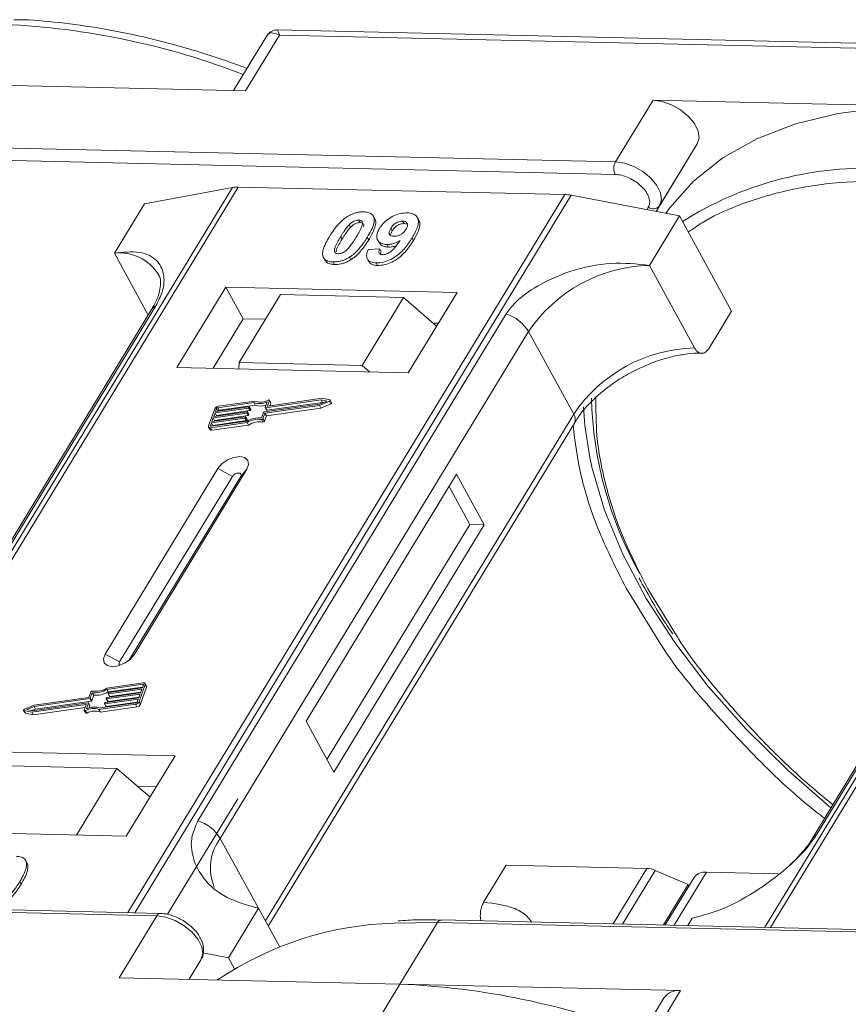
# Model space of a CAD drawing. Header units: millimetres. Extents: x 207 to 1682, y 260 to 1293.
# Tile 58 of 84: x 1186 to 1227, y 1062 to 1111. Entities that reach past the tile are written whole.
import ezdxf

# ---------------------------------------------------------------- set-up
doc = ezdxf.new("R2010")
doc.units = ezdxf.units.MM

msp = doc.modelspace()

# ---------------------------------------------------------------- linework, layer by layer
at = {"color": 7, "linetype": 'Continuous', "lineweight": 15}
for p, q in [((1197.82, 1109.941), (1196.171, 1107.231)), ((1196.766, 1107.217), (1198.447, 1109.979)), ((1232.886, 1109.447), (1198.349, 1110.239)), ((1198.447, 1109.979), (1232.63, 1109.195)), ((1182.822, 1107.537), (1196.766, 1107.217)), ((1217.005, 1106.753), (1215.138, 1103.684)), ((1230.949, 1106.433), (1217.005, 1106.753)), ((1215.138, 1103.684), (1180.955, 1104.468)), ((1219.199, 1104.577), (1217.156, 1101.219)), ((1217.331, 1101.508), (1219.199, 1104.577)), ((1180.941, 1103.846), (1215.124, 1103.062)), ((1196.119, 1102.412), (1174.439, 1066.782)), ((1174.708, 1066.776), (1196.404, 1102.433)), ((1212.621, 1102.061), (1190.924, 1066.404)), ((1191.257, 1066.396), (1212.937, 1102.026)), ((1191.741, 1101.606), (1196.119, 1102.412)), ((1196.404, 1102.433), (1212.621, 1102.061)), ((1212.937, 1102.026), (1218.319, 1100.996)), ((1191.741, 1101.606), (1190.247, 1099.151)), ((1217.155, 1101.219), (1217.331, 1101.508)), ((1216.769, 1101.43), (1216.694, 1101.307)), ((1244.245, 1101.307), (1222.565, 1065.678)), ((1222.834, 1065.671), (1244.531, 1101.329)), ((1201.908, 1100.559), (1201.977, 1100.433)), ((1202.38, 1100.792), (1202.449, 1100.666)), ((1203.178, 1100.863), (1203.109, 1100.989)), ((1204.635, 1100.616), (1204.566, 1100.742)), ((1204.635, 1100.616), (1204.762, 1100.591)), ((1205.366, 1100.798), (1205.297, 1100.924)), ((1216.825, 1098.541), (1218.319, 1100.996)), ((1218.319, 1100.996), (1220.905, 1096.268)), ((1203.98, 1100.383), (1204.049, 1100.257)), ((1201.487, 1099.968), (1201.556, 1099.842)), ((1202.879, 1099.807), (1202.81, 1099.933)), ((1203.326, 1099.803), (1203.395, 1099.677)), ((1203.791, 1099.579), (1203.86, 1099.453)), ((1205.102, 1099.777), (1205.033, 1099.903)), ((1190.247, 1099.151), (1191.93, 1096.076)), ((1202.851, 1099.325), (1203.435, 1099.364)), ((1203.435, 1099.364), (1203.504, 1099.238)), ((1200.691, 1098.852), (1200.76, 1098.726)), ((1201.116, 1098.715), (1201.185, 1098.589)), ((1201.923, 1098.949), (1201.992, 1098.823)), ((1202.815, 1098.859), (1202.884, 1098.733)), ((1203.249, 1098.666), (1203.318, 1098.54)), ((1219.067, 1094.444), (1216.825, 1098.541)), ((1195.778, 1097.468), (1193.351, 1093.479)), ((1207.271, 1097.205), (1195.778, 1097.468)), ((1195.778, 1097.468), (1196.641, 1095.892)), ((1204.844, 1093.215), (1207.271, 1097.205)), ((1198.501, 1097.095), (1196.447, 1093.719)), ((1204.606, 1096.954), (1198.501, 1097.095)), ((1202.552, 1093.579), (1204.606, 1096.954)), ((1204.606, 1096.954), (1206.251, 1095.527)), ((1192.094, 1096.346), (1176.781, 1071.18)), ((1176.995, 1071.367), (1192.308, 1096.532)), ((1209.712, 1096.133), (1194.399, 1070.967)), ((1219.785, 1094.427), (1220.905, 1096.268)), ((1196.641, 1095.892), (1195.147, 1093.437)), ((1197.754, 1095.867), (1196.641, 1095.892)), ((1206.337, 1095.67), (1206.08, 1095.676)), ((1195.507, 1070.09), (1210.82, 1095.256)), ((1213.062, 1091.158), (1210.82, 1095.256)), ((1240.22, 1095.242), (1224.908, 1070.076)), ((1225.122, 1070.262), (1240.435, 1095.428)), ((1196.447, 1093.719), (1196.423, 1093.408)), ((1202.552, 1093.579), (1196.447, 1093.719)), ((1193.351, 1093.479), (1204.844, 1093.215)), ((1202.921, 1093.259), (1202.552, 1093.579)), ((1197.171, 1091.73), (1195.383, 1091.476)), ((1197.225, 1091.805), (1195.409, 1091.547)), ((1197.24, 1091.603), (1197.171, 1091.73)), ((1197.744, 1091.491), (1197.843, 1091.765)), ((1200.52, 1091.868), (1197.761, 1091.477)), ((1197.83, 1091.351), (1200.589, 1091.742)), ((1197.861, 1091.575), (1197.953, 1091.832)), ((1200.564, 1091.942), (1197.878, 1091.561)), ((1198.022, 1091.724), (1197.953, 1091.85)), ((1197.953, 1091.832), (1198.022, 1091.706)), ((1200.437, 1091.587), (1200.928, 1091.795)), ((1200.444, 1091.656), (1200.805, 1091.808)), ((1200.805, 1091.808), (1200.52, 1091.868)), ((1200.589, 1091.742), (1200.52, 1091.868)), ((1200.952, 1091.86), (1200.564, 1091.942)), ((1200.589, 1091.742), (1200.629, 1091.734)), ((1200.928, 1091.795), (1200.997, 1091.668)), ((1201.037, 1091.723), (1200.968, 1091.849)), ((1195.233, 1091.421), (1194.927, 1090.57)), ((1195.184, 1091.044), (1196.845, 1091.279)), ((1196.908, 1091.457), (1195.248, 1091.221)), ((1195.274, 1091.292), (1196.934, 1091.528)), ((1195.325, 1091.434), (1195.274, 1091.292)), ((1195.317, 1091.095), (1196.977, 1091.331)), ((1195.393, 1091.309), (1195.325, 1091.434)), ((1195.383, 1091.476), (1195.452, 1091.35)), ((1195.452, 1091.35), (1197.24, 1091.603)), ((1196.861, 1091.265), (1196.848, 1091.229)), ((1196.93, 1091.148), (1196.861, 1091.274)), ((1196.93, 1091.139), (1196.861, 1091.265)), ((1196.977, 1091.331), (1196.908, 1091.457)), ((1196.95, 1091.513), (1196.938, 1091.478)), ((1197.007, 1091.352), (1196.938, 1091.478)), ((1197.019, 1091.396), (1196.95, 1091.522)), ((1197.019, 1091.387), (1196.95, 1091.513)), ((1197.007, 1091.352), (1197.019, 1091.387)), ((1197.556, 1090.969), (1197.655, 1091.243)), ((1197.684, 1091.264), (1200.444, 1091.656)), ((1197.727, 1091.203), (1200.437, 1091.587)), ((1197.744, 1091.482), (1197.813, 1091.356)), ((1197.83, 1091.351), (1197.761, 1091.477)), ((1197.796, 1091.077), (1200.506, 1091.461)), ((1197.869, 1091.561), (1197.861, 1091.575)), ((1197.975, 1091.574), (1198.022, 1091.706)), ((1200.506, 1091.461), (1200.437, 1091.587)), ((1200.506, 1091.461), (1200.997, 1091.668)), ((1195.052, 1090.554), (1196.84, 1090.807)), ((1196.73, 1090.96), (1195.07, 1090.724)), ((1195.095, 1090.795), (1196.755, 1091.031)), ((1195.159, 1090.973), (1195.095, 1090.795)), ((1195.139, 1090.598), (1196.799, 1090.834)), ((1196.819, 1091.208), (1195.159, 1090.973)), ((1195.228, 1090.847), (1195.159, 1090.973)), ((1195.248, 1091.221), (1195.184, 1091.044)), ((1195.216, 1090.812), (1195.228, 1090.847)), ((1195.228, 1090.847), (1196.888, 1091.082)), ((1195.317, 1091.095), (1195.248, 1091.221)), ((1195.305, 1091.061), (1195.317, 1091.095)), ((1196.799, 1090.834), (1196.73, 1090.96)), ((1196.772, 1091.017), (1196.759, 1090.981)), ((1196.828, 1090.855), (1196.759, 1090.981)), ((1196.841, 1090.9), (1196.772, 1091.026)), ((1196.772, 1091.017), (1196.841, 1090.89)), ((1196.888, 1091.082), (1196.819, 1091.208)), ((1196.828, 1090.855), (1196.841, 1090.89)), ((1196.917, 1091.103), (1196.848, 1091.229)), ((1196.917, 1091.103), (1196.93, 1091.139)), ((1197.552, 1090.887), (1197.621, 1090.761)), ((1197.629, 1090.928), (1197.727, 1091.203)), ((1197.698, 1090.802), (1197.629, 1090.928)), ((1197.698, 1090.802), (1197.796, 1091.077)), ((1197.796, 1091.077), (1197.727, 1091.203)), ((1213.062, 1091.158), (1197.749, 1065.993)), ((1194.929, 1090.515), (1194.998, 1090.389)), ((1195.07, 1090.724), (1195.019, 1090.583)), ((1195.019, 1090.583), (1195.034, 1090.554)), ((1195.026, 1090.483), (1196.843, 1090.741)), ((1195.095, 1090.357), (1195.026, 1090.483)), ((1195.139, 1090.598), (1195.07, 1090.724)), ((1195.095, 1090.357), (1196.912, 1090.614)), ((1195.126, 1090.564), (1195.139, 1090.598)), ((1196.912, 1090.614), (1196.843, 1090.741)), ((1197.892, 1065.732), (1213.095, 1090.717)), ((1195.391, 1088.453), (1189.789, 1079.246)), ((1191.225, 1079.213), (1196.828, 1088.42)), ((1195.391, 1088.453), (1196.112, 1088.063)), ((1196.828, 1088.42), (1196.521, 1088.053)), ((1196.112, 1088.063), (1190.509, 1078.856)), ((1190.969, 1078.929), (1196.521, 1088.053)), ((1207.243, 1088.181), (1199.774, 1075.905)), ((1208.623, 1085.659), (1207.243, 1088.181)), ((1207.904, 1085.676), (1206.87, 1087.567)), ((1200.808, 1074.013), (1207.904, 1085.676)), ((1201.153, 1073.383), (1208.623, 1085.659)), ((1208.623, 1085.659), (1207.904, 1085.676)), ((1215.667, 1082.508), (1217.394, 1079.72)), ((1218.166, 1080.173), (1216.744, 1082.483)), ((1190.509, 1078.856), (1189.789, 1079.246)), ((1191.225, 1079.213), (1191.036, 1078.987)), ((1191.682, 1077.812), (1189.865, 1077.555)), ((1191.656, 1077.742), (1189.868, 1077.488)), ((1189.937, 1077.362), (1191.65, 1077.605)), ((1189.978, 1077.335), (1191.638, 1077.571)), ((1191.475, 1076.874), (1191.781, 1077.726)), ((1191.544, 1076.748), (1191.85, 1077.6)), ((1191.638, 1077.571), (1191.689, 1077.713)), ((1191.682, 1077.694), (1191.656, 1077.742)), ((1191.848, 1077.654), (1191.779, 1077.781)), ((1191.781, 1077.726), (1191.85, 1077.6)), ((1188.981, 1077.092), (1186.271, 1076.708)), ((1189.079, 1077.367), (1188.981, 1077.092)), ((1189.152, 1077.326), (1189.053, 1077.052)), ((1189.122, 1076.926), (1189.221, 1077.2)), ((1189.221, 1077.2), (1189.152, 1077.326)), ((1189.8, 1076.838), (1191.46, 1077.074)), ((1189.847, 1077.03), (1189.86, 1077.066)), ((1191.524, 1077.252), (1189.863, 1077.016)), ((1189.937, 1077.362), (1189.868, 1077.488)), ((1189.889, 1077.087), (1191.549, 1077.322)), ((1189.932, 1076.89), (1191.472, 1077.108)), ((1189.936, 1077.279), (1189.949, 1077.314)), ((1189.936, 1077.269), (1190.005, 1077.143)), ((1191.613, 1077.5), (1189.952, 1077.264)), ((1190.021, 1077.138), (1189.952, 1077.264)), ((1190.021, 1077.138), (1191.561, 1077.357)), ((1191.46, 1077.074), (1191.524, 1077.252)), ((1191.549, 1077.322), (1191.613, 1077.5)), ((1186.271, 1076.708), (1185.779, 1076.501)), ((1186.264, 1076.639), (1185.903, 1076.487)), ((1186.144, 1076.353), (1188.83, 1076.735)), ((1186.188, 1076.427), (1188.947, 1076.818)), ((1186.213, 1076.227), (1188.802, 1076.595)), ((1189.024, 1077.031), (1186.264, 1076.639)), ((1186.333, 1076.513), (1186.264, 1076.639)), ((1186.333, 1076.513), (1189.093, 1076.905)), ((1188.847, 1076.72), (1188.755, 1076.463)), ((1188.843, 1076.711), (1188.83, 1076.735)), ((1188.964, 1076.804), (1188.865, 1076.53)), ((1189.033, 1076.687), (1188.964, 1076.813)), ((1189.033, 1076.678), (1188.964, 1076.804)), ((1188.995, 1076.573), (1189.033, 1076.678)), ((1189.093, 1076.905), (1189.024, 1077.031)), ((1189.122, 1076.926), (1189.053, 1077.052)), ((1189.483, 1076.491), (1191.299, 1076.749)), ((1189.537, 1076.566), (1191.325, 1076.819)), ((1189.552, 1076.365), (1191.368, 1076.622)), ((1189.758, 1076.782), (1189.77, 1076.818)), ((1189.758, 1076.773), (1189.827, 1076.647)), ((1191.434, 1077.003), (1189.774, 1076.768)), ((1189.843, 1076.641), (1189.774, 1076.768)), ((1189.843, 1076.641), (1191.383, 1076.86)), ((1189.847, 1077.021), (1189.916, 1076.895)), ((1189.932, 1076.89), (1189.863, 1077.016)), ((1191.299, 1076.749), (1191.368, 1076.622)), ((1191.383, 1076.861), (1191.434, 1077.003)), ((1191.544, 1076.748), (1191.475, 1076.874)), ((1185.74, 1076.446), (1185.809, 1076.32)), ((1185.756, 1076.435), (1186.144, 1076.353)), ((1185.825, 1076.309), (1185.756, 1076.435)), ((1185.825, 1076.309), (1186.213, 1076.227)), ((1185.903, 1076.487), (1186.188, 1076.427)), ((1186.213, 1076.227), (1186.144, 1076.353)), ((1186.148, 1076.435), (1186.333, 1076.513)), ((1188.755, 1076.445), (1188.824, 1076.319)), ((1188.878, 1076.315), (1188.809, 1076.441)), ((1189.552, 1076.365), (1189.483, 1076.491)), ((1199.774, 1075.905), (1201.153, 1073.383)), ((1193.266, 1074.187), (1181.773, 1074.451)), ((1190.838, 1070.197), (1193.266, 1074.187)), ((1184.271, 1073.709), (1190.377, 1073.569)), ((1188.36, 1070.254), (1190.377, 1073.569)), ((1190.377, 1073.569), (1192.021, 1072.142)), ((1192.332, 1072.652), (1191.408, 1072.674)), ((1196.379, 1072.061), (1192.887, 1066.322)), ((1179.345, 1070.461), (1190.838, 1070.197)), ((1195.507, 1070.09), (1197.404, 1066.624)), ((1185.793, 1069.055), (1185.787, 1069.066)), ((1185.866, 1068.935), (1185.935, 1068.809)), ((1208.589, 1066.922), (1209.71, 1068.763)), ((1209.71, 1068.763), (1216.694, 1068.603)), ((1216.694, 1068.603), (1215.019, 1065.851)), ((1217.112, 1068.505), (1215.491, 1065.84)), ((1217.112, 1068.505), (1218.743, 1067.809)), ((1218.055, 1065.781), (1219.655, 1068.411)), ((1223.231, 1068.328), (1219.655, 1068.411)), ((1185.544, 1067.937), (1185.613, 1067.811)), ((1217.517, 1065.793), (1218.743, 1067.809)), ((1219.045, 1068.151), (1217.609, 1065.791)), ((1218.787, 1067.728), (1218.743, 1067.809)), ((1158.172, 1067.026), (1192.355, 1066.242)), ((1192.538, 1066.367), (1158.355, 1067.151)), ((1197.404, 1066.624), (1195.91, 1064.168)), ((1197.404, 1066.624), (1198.446, 1064.718)), ((1192.355, 1066.242), (1190.488, 1063.173)), ((1204.139, 1065.884), (1206.299, 1065.922)), ((1204.432, 1062.853), (1206.299, 1065.922)), ((1206.299, 1065.922), (1240.482, 1065.138)), ((1240.665, 1065.262), (1206.481, 1066.047)), ((1218.732, 1065.766), (1218.953, 1066.129)), ((1194.647, 1064.41), (1195.91, 1064.168)), ((1194.549, 1064.066), (1193.957, 1063.093)), ((1193.957, 1063.093), (1194.549, 1064.066)), ((1195.91, 1064.168), (1196.209, 1063.621)), ((1190.488, 1063.173), (1204.432, 1062.853)), ((1204.432, 1062.853), (1202.751, 1060.091)), ((1218.375, 1062.533), (1204.432, 1062.853)), ((1216.694, 1059.771), (1218.375, 1062.533)), ((1217.561, 1062.187), (1215.693, 1059.117))]:
    msp.add_line(p, q, dxfattribs=at)
at = {"color": 7, "linetype": 'Continuous', "lineweight": 15, "flags": 128}
for points in [[(1219.199, 1104.577), (1219.287, 1104.868), (1219.239, 1105.214), (1219.057, 1105.583), (1218.758, 1105.944), (1218.368, 1106.266), (1217.92, 1106.522), (1217.452, 1106.689), (1217.005, 1106.753)], [(1230.949, 1106.433), (1228.497, 1106.375), (1226.198, 1106.086), (1224.078, 1105.57), (1222.16, 1104.831), (1220.465, 1103.879), (1219.011, 1102.724), (1217.815, 1101.378), (1217.635, 1101.127)], [(1217.331, 1101.508), (1217.42, 1101.799), (1217.371, 1102.145), (1217.19, 1102.514), (1216.891, 1102.875), (1216.501, 1103.197), (1216.052, 1103.453), (1215.585, 1103.62), (1215.138, 1103.684)], [(1197.899, 1091.854), (1197.911, 1091.859), (1197.923, 1091.861), (1197.934, 1091.861), (1197.943, 1091.859), (1197.95, 1091.854), (1197.954, 1091.848), (1197.955, 1091.84), (1197.953, 1091.832)], [(1200.952, 1091.86), (1200.961, 1091.856), (1200.968, 1091.85), (1200.97, 1091.841), (1200.968, 1091.831), (1200.962, 1091.821), (1200.953, 1091.81), (1200.942, 1091.802), (1200.928, 1091.795)], [(1196.845, 1091.279), (1196.849, 1091.28), (1196.853, 1091.279), (1196.856, 1091.278), (1196.859, 1091.276), (1196.861, 1091.274), (1196.862, 1091.271), (1196.862, 1091.268), (1196.861, 1091.265)], [(1196.934, 1091.528), (1196.938, 1091.528), (1196.942, 1091.527), (1196.945, 1091.526), (1196.948, 1091.525), (1196.95, 1091.522), (1196.951, 1091.52), (1196.951, 1091.516), (1196.95, 1091.513)], [(1197.761, 1091.477), (1197.756, 1091.476), (1197.752, 1091.477), (1197.749, 1091.478), (1197.746, 1091.48), (1197.744, 1091.482), (1197.743, 1091.485), (1197.743, 1091.488), (1197.744, 1091.491)], [(1197.878, 1091.561), (1197.873, 1091.56), (1197.869, 1091.561), (1197.866, 1091.562), (1197.863, 1091.564), (1197.861, 1091.566), (1197.86, 1091.569), (1197.86, 1091.572), (1197.861, 1091.575)], [(1200.997, 1091.668), (1201.011, 1091.675), (1201.022, 1091.684), (1201.031, 1091.695), (1201.037, 1091.705), (1201.039, 1091.715), (1201.037, 1091.723)], [(1213.86, 1089.007), (1213.617, 1090.6), (1213.553, 1091.522)], [(1196.755, 1091.031), (1196.76, 1091.031), (1196.764, 1091.031), (1196.767, 1091.03), (1196.77, 1091.028), (1196.772, 1091.026), (1196.773, 1091.023), (1196.773, 1091.02), (1196.772, 1091.017)], [(1195.026, 1090.483), (1195, 1090.481), (1194.977, 1090.483), (1194.956, 1090.49), (1194.94, 1090.5), (1194.929, 1090.514), (1194.923, 1090.53), (1194.922, 1090.549), (1194.927, 1090.57)], [(1195.019, 1090.583), (1195.017, 1090.576), (1195.017, 1090.569), (1195.019, 1090.564), (1195.023, 1090.559), (1195.029, 1090.556), (1195.035, 1090.554), (1195.043, 1090.553), (1195.052, 1090.554)], [(1196.828, 1088.42), (1196.916, 1088.656), (1196.881, 1088.859), (1196.729, 1088.997), (1196.483, 1089.05), (1196.179, 1089.01), (1195.865, 1088.882), (1195.589, 1088.686), (1195.391, 1088.453)], [(1225.839, 1071.606), (1223.712, 1073.457), (1221.63, 1075.511), (1219.749, 1077.636), (1218.088, 1079.81), (1216.665, 1082.009), (1215.496, 1084.211), (1214.592, 1086.392), (1213.964, 1088.529), (1213.86, 1089.007)], [(1196.521, 1088.053), (1196.546, 1088.121), (1196.536, 1088.178), (1196.493, 1088.218), (1196.423, 1088.233), (1196.336, 1088.221), (1196.247, 1088.185), (1196.168, 1088.129), (1196.112, 1088.063)], [(1189.789, 1079.246), (1189.7, 1079.01), (1189.735, 1078.807), (1189.887, 1078.669), (1190.134, 1078.616), (1190.437, 1078.656), (1190.751, 1078.784), (1191.028, 1078.979), (1191.225, 1079.213)], [(1190.509, 1078.856), (1190.484, 1078.789), (1190.494, 1078.731), (1190.537, 1078.691), (1190.542, 1078.689)], [(1191.689, 1077.713), (1191.691, 1077.719), (1191.691, 1077.726), (1191.689, 1077.731), (1191.685, 1077.736), (1191.679, 1077.739), (1191.673, 1077.741), (1191.665, 1077.742), (1191.656, 1077.742)], [(1191.682, 1077.812), (1191.708, 1077.814), (1191.731, 1077.812), (1191.752, 1077.805), (1191.768, 1077.795), (1191.779, 1077.781), (1191.785, 1077.765), (1191.786, 1077.746), (1191.781, 1077.726)], [(1189.952, 1077.264), (1189.948, 1077.264), (1189.944, 1077.264), (1189.941, 1077.265), (1189.938, 1077.267), (1189.936, 1077.269), (1189.935, 1077.272), (1189.935, 1077.275), (1189.936, 1077.279)], [(1188.83, 1076.735), (1188.835, 1076.735), (1188.839, 1076.734), (1188.842, 1076.733), (1188.845, 1076.732), (1188.847, 1076.729), (1188.848, 1076.727), (1188.848, 1076.723), (1188.847, 1076.72)], [(1188.947, 1076.818), (1188.952, 1076.819), (1188.956, 1076.818), (1188.959, 1076.817), (1188.962, 1076.816), (1188.964, 1076.813), (1188.965, 1076.811), (1188.965, 1076.807), (1188.964, 1076.804)], [(1189.774, 1076.768), (1189.77, 1076.767), (1189.766, 1076.768), (1189.762, 1076.769), (1189.76, 1076.77), (1189.758, 1076.773), (1189.757, 1076.775), (1189.757, 1076.779), (1189.758, 1076.782)], [(1189.863, 1077.016), (1189.859, 1077.016), (1189.855, 1077.016), (1189.852, 1077.017), (1189.849, 1077.019), (1189.847, 1077.021), (1189.846, 1077.024), (1189.846, 1077.027), (1189.847, 1077.03)], [(1185.756, 1076.435), (1185.747, 1076.439), (1185.74, 1076.445), (1185.738, 1076.454), (1185.74, 1076.464), (1185.745, 1076.474), (1185.754, 1076.485), (1185.766, 1076.494), (1185.779, 1076.501)], [(1188.809, 1076.441), (1188.797, 1076.436), (1188.785, 1076.434), (1188.774, 1076.434), (1188.765, 1076.436), (1188.758, 1076.441), (1188.754, 1076.447), (1188.753, 1076.455), (1188.755, 1076.463)], [(1188.824, 1076.319), (1188.827, 1076.315), (1188.834, 1076.31), (1188.843, 1076.308), (1188.854, 1076.308), (1188.866, 1076.31), (1188.878, 1076.315)], [(1192.355, 1066.242), (1192.802, 1066.178), (1193.27, 1066.011), (1193.718, 1065.756), (1194.108, 1065.433), (1194.407, 1065.072), (1194.589, 1064.703), (1194.637, 1064.358), (1194.549, 1064.066)]]:
    msp.add_lwpolyline(points, dxfattribs=at)
at = {"color": 7, "linetype": 'Continuous', "lineweight": 15}
for centre, radius, start, end in [((1183.107, 1072.941), 37.606, 68.8867, 87.4164), ((1215.731, 1103.359), 0.676, 151.2883, 206.0774), ((1227.646, 1086.192), 17.186, 88.173, 122.2769), ((1196.364, 1101.029), 1.404, 88.3644, 100.0749), ((1212.569, 1100.138), 1.923, 78.9596, 88.4511), ((1217.01, 1101.756), 0.406, 233.4992, 322.3259), ((1190.488, 1096.843), 2.32, 32.7281, 95.9449), ((1216.993, 1091.104), 7.439, 91.2925, 146.0732), ((1192.506, 1096.089), 0.486, 114.0472, 148.0355), ((1209.07, 1094.184), 2.052, 31.4947, 71.765), ((1219.234, 1087.006), 7.439, 91.2925, 146.0732), ((1197.462, 1092.589), 0.907, 251.2927, 294.8085), ((1197.507, 1092.573), 0.819, 249.8549, 298.6145), ((1198.003, 1091.714), 0.0214, 336.1246, 26.8104), ((1232.764, 1092.437), 18.828, 181.473, 209.2705), ((1195.438, 1091.32), 0.229, 97.4207, 153.8527), ((1195.393, 1091.4), 0.0762, 97.4207, 153.8527), ((1195.462, 1091.273), 0.0769, 97.5763, 152.4403), ((1196.903, 1091.494), 0.0381, 277.4207, 333.8527), ((1196.972, 1091.368), 0.0381, 277.4207, 333.8527), ((1197.009, 1091.391), 0.011, 336.9348, 26.0002), ((1197.522, 1092.406), 0.85, 250.6487, 287.8017), ((1197.689, 1091.226), 0.0381, 97.4207, 153.8527), ((1197.825, 1091.365), 0.0149, 216.6597, 287.1115), ((1196.725, 1090.998), 0.0381, 277.4207, 333.8527), ((1196.794, 1090.872), 0.0381, 277.4207, 333.8527), ((1196.814, 1091.246), 0.0381, 277.4207, 333.8527), ((1197.443, 1089.801), 1.173, 84.4424, 120.9301), ((1196.831, 1090.895), 0.011, 336.9348, 26.0002), ((1197.385, 1089.903), 0.998, 80.3986, 122.9491), ((1196.883, 1091.12), 0.0381, 277.4207, 333.8527), ((1197.454, 1089.777), 0.998, 80.3986, 122.9491), ((1196.92, 1091.143), 0.011, 336.9348, 26.0002), ((1197.562, 1090.96), 0.0736, 261.7629, 334.647), ((1197.631, 1090.834), 0.0736, 261.7629, 334.647), ((1212.72, 1090.911), 0.422, 332.7392, 35.9387), ((1195.069, 1090.442), 0.0892, 216.6597, 287.1115), ((1189.323, 1078.392), 0.998, 260.3986, 302.9491), ((1191.789, 1077.625), 0.0661, 336.9348, 26.0002), ((1189.146, 1077.335), 0.0736, 81.7629, 154.647), ((1189.265, 1078.494), 1.173, 264.4424, 300.9301), ((1189.334, 1078.368), 1.173, 264.4424, 300.9301), ((1189.894, 1077.049), 0.0381, 97.4207, 153.8527), ((1189.983, 1077.297), 0.0381, 97.4207, 153.8527), ((1190.017, 1077.152), 0.0149, 216.6597, 287.1115), ((1189.246, 1075.706), 0.907, 71.2927, 114.8085), ((1189.019, 1077.069), 0.0381, 277.4207, 333.8527), ((1189.023, 1076.682), 0.011, 336.9348, 26.0002), ((1189.088, 1076.943), 0.0381, 277.4207, 333.8527), ((1189.805, 1076.801), 0.0381, 97.4207, 153.8527), ((1189.839, 1076.656), 0.0149, 216.6597, 287.1115), ((1189.928, 1076.904), 0.0149, 216.6597, 287.1115), ((1191.27, 1076.975), 0.229, 277.4207, 333.8527), ((1191.315, 1076.895), 0.0762, 277.4207, 333.8527), ((1191.339, 1076.849), 0.229, 277.4207, 333.8527), ((1185.828, 1076.33), 0.0212, 210.2186, 262.8226), ((1189.201, 1075.722), 0.819, 69.8549, 118.6145), ((1189.27, 1075.596), 0.819, 69.8549, 118.6145), ((1193.757, 1069.018), 2.052, 31.4947, 71.765), ((1225.32, 1069.819), 0.486, 114.0436, 148.1804), ((1197.453, 1068.627), 2.434, 143.0587, 202.974), ((1216.644, 1067.45), 1.154, 66.0507, 87.522), ((1219.575, 1067.751), 0.664, 83.0653, 142.99), ((1192.547, 1066.156), 0.21, 92.0598, 156.0028), ((1204.608, 1049.418), 16.472, 91.6287, 124.0831), ((1206.498, 1065.826), 0.221, 94.3757, 154.3004), ((1202.855, 1024.997), 37.889, 68.9709, 87.6149), ((1218.259, 1061.676), 0.865, 82.2958, 143.7595)]:
    msp.add_arc(centre, radius, start, end, dxfattribs=at)
for points, knots in [([(1196.834, 1108.321), (1196.58, 1108.419), (1195.645, 1108.776), (1194.011, 1109.288), (1191.935, 1109.847), (1189.842, 1110.285), (1187.767, 1110.584), (1186.231, 1110.736), (1185.415, 1110.742), (1185.257, 1110.743)], [0, 0, 0, 0, 0.064257, 0.235538, 0.411454, 0.590698, 0.772379, 0.955884, 1, 1, 1, 1]), ([(1198.447, 1109.979), (1198.307, 1110.036), (1198.09, 1110.123), (1197.896, 1110.055), (1197.825, 1109.942), (1197.792, 1109.89)], [0, 0, 0, 0, 0.498413, 0.772928, 1, 1, 1, 1]), ([(1198.347, 1110.239), (1198.283, 1110.235), (1198.174, 1110.229), (1197.99, 1110.143), (1197.906, 1110.047), (1197.86, 1109.995)], [0, 0, 0, 0, 0.389383, 0.666862, 1, 1, 1, 1]), ([(1198.349, 1110.233), (1198.348, 1110.235), (1198.348, 1110.259), (1198.37, 1110.176), (1198.421, 1110.045), (1198.447, 1109.979)], [0, 0, 0, 0, 0.044603, 0.521109, 1, 1, 1, 1]), ([(1215.124, 1103.062), (1215.231, 1103.052), (1215.451, 1103.031), (1215.813, 1102.899), (1216.155, 1102.704), (1216.45, 1102.46), (1216.676, 1102.187), (1216.815, 1101.905), (1216.857, 1101.637), (1216.798, 1101.498), (1216.769, 1101.43)], [0, 0, 0, 0, 0.12225, 0.25, 0.37775, 0.5, 0.62225, 0.75, 0.87775, 1, 1, 1, 1]), ([(1218.756, 1100.196), (1218.979, 1100.355), (1219.688, 1100.859), (1221.276, 1101.583), (1223.533, 1102.288), (1226.197, 1102.718), (1228.12, 1102.734), (1229.067, 1102.742)], [0, 0, 0, 0, 0.088375, 0.281114, 0.527622, 0.767417, 1, 1, 1, 1]), ([(1201.823, 1100.967), (1201.873, 1100.997), (1201.976, 1101.058), (1202.14, 1101.127), (1202.307, 1101.174), (1202.443, 1101.195), (1202.55, 1101.202), (1202.603, 1101.202), (1202.629, 1101.202)], [0, 0, 0, 0, 0.193776, 0.3936, 0.587864, 0.788908, 0.894169, 1, 1, 1, 1]), ([(1202.629, 1101.202), (1202.723, 1101.193), (1202.91, 1101.176), (1203.089, 1101.049), (1203.175, 1100.864), (1203.131, 1100.491), (1202.946, 1100.17), (1202.81, 1099.933)], [0, 0, 0, 0, 0.147566, 0.296688, 0.431278, 0.580404, 1, 1, 1, 1]), ([(1203.413, 1100.372), (1203.469, 1100.454), (1203.581, 1100.62), (1203.842, 1100.85), (1204.154, 1101.027), (1204.493, 1101.14), (1204.697, 1101.148), (1204.804, 1101.152)], [0, 0, 0, 0, 0.197927, 0.397728, 0.597413, 0.790584, 1, 1, 1, 1]), ([(1204.804, 1101.152), (1204.897, 1101.143), (1205.084, 1101.126), (1205.267, 1100.995), (1205.363, 1100.803), (1205.335, 1100.471), (1205.184, 1100.158), (1205.054, 1099.94), (1205.033, 1099.903)], [0, 0, 0, 0, 0.148288, 0.297745, 0.443713, 0.607791, 0.934708, 1, 1, 1, 1]), ([(1200.934, 1099.981), (1200.985, 1100.063), (1201.102, 1100.249), (1201.352, 1100.572), (1201.611, 1100.829), (1201.802, 1100.954), (1201.823, 1100.967)], [0, 0, 0, 0, 0.236731, 0.537555, 0.949668, 1, 1, 1, 1]), ([(1201.487, 1099.968), (1201.512, 1100.009), (1201.562, 1100.091), (1201.634, 1100.202), (1201.701, 1100.3), (1201.764, 1100.387), (1201.831, 1100.474), (1201.883, 1100.531), (1201.908, 1100.559)], [0, 0, 0, 0, 0.2059417, 0.4119594, 0.558149, 0.7045024, 0.8518015, 1, 1, 1, 1]), ([(1201.908, 1100.559), (1201.951, 1100.601), (1202.02, 1100.669), (1202.145, 1100.745), (1202.259, 1100.783), (1202.336, 1100.792), (1202.376, 1100.792), (1202.38, 1100.792)], [0, 0, 0, 0, 0.334804, 0.542561, 0.750382, 0.970721, 1, 1, 1, 1]), ([(1201.977, 1100.433), (1202.02, 1100.475), (1202.089, 1100.543), (1202.214, 1100.619), (1202.328, 1100.657), (1202.405, 1100.666), (1202.445, 1100.666), (1202.449, 1100.666)], [0, 0, 0, 0, 0.334804, 0.542561, 0.750382, 0.970721, 1, 1, 1, 1]), ([(1202.38, 1100.792), (1202.419, 1100.788), (1202.489, 1100.78), (1202.555, 1100.731), (1202.581, 1100.639), (1202.547, 1100.469), (1202.425, 1100.227), (1202.315, 1100.043), (1202.26, 1099.95)], [0, 0, 0, 0, 0.104614, 0.188814, 0.273512, 0.444127, 0.719481, 1, 1, 1, 1]), ([(1202.449, 1100.666), (1202.488, 1100.662), (1202.558, 1100.654), (1202.623, 1100.605), (1202.646, 1100.537), (1202.634, 1100.484), (1202.628, 1100.457)], [0, 0, 0, 0, 0.293658, 0.530016, 0.767769, 1, 1, 1, 1]), ([(1202.879, 1099.807), (1202.927, 1099.889), (1203.077, 1100.144), (1203.222, 1100.482), (1203.245, 1100.759), (1203.183, 1100.835), (1203.166, 1100.856)], [0, 0, 0, 0, 0.220552, 0.687786, 0.91457, 1, 1, 1, 1]), ([(1203.98, 1100.383), (1204.015, 1100.436), (1204.072, 1100.521), (1204.192, 1100.63), (1204.311, 1100.694), (1204.441, 1100.737), (1204.521, 1100.74), (1204.566, 1100.742)], [0, 0, 0, 0, 0.2913202, 0.4655393, 0.6416315, 0.798664, 1, 1, 1, 1]), ([(1204.049, 1100.257), (1204.084, 1100.31), (1204.141, 1100.395), (1204.261, 1100.504), (1204.38, 1100.568), (1204.51, 1100.611), (1204.59, 1100.614), (1204.635, 1100.616)], [0, 0, 0, 0, 0.29132, 0.465539, 0.641632, 0.798664, 1, 1, 1, 1]), ([(1204.566, 1100.742), (1204.612, 1100.737), (1204.705, 1100.726), (1204.786, 1100.651), (1204.819, 1100.552), (1204.792, 1100.439), (1204.751, 1100.365), (1204.732, 1100.331)], [0, 0, 0, 0, 0.207955, 0.420406, 0.62732, 0.827707, 1, 1, 1, 1]), ([(1205.102, 1099.777), (1205.15, 1099.859), (1205.295, 1100.106), (1205.423, 1100.44), (1205.431, 1100.704), (1205.368, 1100.776), (1205.355, 1100.791)], [0, 0, 0, 0, 0.227122, 0.68486, 0.934898, 1, 1, 1, 1]), ([(1201.556, 1099.842), (1201.581, 1099.883), (1201.631, 1099.965), (1201.703, 1100.076), (1201.77, 1100.174), (1201.833, 1100.261), (1201.9, 1100.348), (1201.952, 1100.405), (1201.977, 1100.433)], [0, 0, 0, 0, 0.205942, 0.411959, 0.558149, 0.704502, 0.851801, 1, 1, 1, 1]), ([(1203.791, 1099.579), (1203.699, 1099.589), (1203.512, 1099.609), (1203.341, 1099.747), (1203.263, 1099.939), (1203.296, 1100.159), (1203.378, 1100.308), (1203.413, 1100.372)], [0, 0, 0, 0, 0.210189, 0.421773, 0.623603, 0.837034, 1, 1, 1, 1]), ([(1204.134, 1099.986), (1204.087, 1099.991), (1204.001, 1100), (1203.919, 1100.06), (1203.888, 1100.142), (1203.908, 1100.254), (1203.953, 1100.335), (1203.98, 1100.383)], [0, 0, 0, 0, 0.213937, 0.398075, 0.583091, 0.751666, 1, 1, 1, 1]), ([(1203.967, 1100.036), (1203.969, 1100.062), (1203.977, 1100.132), (1204.021, 1100.209), (1204.049, 1100.257)], [0, 0, 0, 0, 0.366323, 1, 1, 1, 1]), ([(1204.732, 1100.331), (1204.7, 1100.282), (1204.644, 1100.2), (1204.519, 1100.098), (1204.392, 1100.033), (1204.257, 1099.99), (1204.175, 1099.988), (1204.134, 1099.986)], [0, 0, 0, 0, 0.267394, 0.447214, 0.627122, 0.813065, 1, 1, 1, 1]), ([(1200.612, 1098.982), (1200.604, 1099.016), (1200.588, 1099.085), (1200.599, 1099.232), (1200.649, 1099.422), (1200.739, 1099.63), (1200.837, 1099.817), (1200.902, 1099.926), (1200.934, 1099.981)], [0, 0, 0, 0, 0.118441, 0.239346, 0.459593, 0.684925, 0.84224, 1, 1, 1, 1]), ([(1201.365, 1099.124), (1201.319, 1099.13), (1201.245, 1099.14), (1201.186, 1099.196), (1201.168, 1099.292), (1201.204, 1099.462), (1201.329, 1099.702), (1201.434, 1099.879), (1201.487, 1099.968)], [0, 0, 0, 0, 0.12537, 0.20229, 0.279179, 0.464758, 0.730582, 1, 1, 1, 1]), ([(1201.258, 1099.21), (1201.262, 1099.243), (1201.277, 1099.359), (1201.401, 1099.576), (1201.504, 1099.753), (1201.556, 1099.842)], [0, 0, 0, 0, 0.166989, 0.580698, 1, 1, 1, 1]), ([(1202.26, 1099.95), (1202.235, 1099.91), (1202.184, 1099.828), (1202.113, 1099.717), (1202.045, 1099.618), (1201.982, 1099.531), (1201.915, 1099.443), (1201.863, 1099.386), (1201.837, 1099.358)], [0, 0, 0, 0, 0.20527, 0.410616, 0.55715, 0.703844, 0.851471, 1, 1, 1, 1]), ([(1202.81, 1099.933), (1202.758, 1099.851), (1202.641, 1099.665), (1202.397, 1099.348), (1202.14, 1099.092), (1201.951, 1098.968), (1201.923, 1098.949)], [0, 0, 0, 0, 0.237281, 0.538591, 0.932677, 1, 1, 1, 1]), ([(1201.992, 1098.823), (1202.04, 1098.856), (1202.138, 1098.922), (1202.301, 1099.061), (1202.474, 1099.239), (1202.634, 1099.44), (1202.768, 1099.63), (1202.842, 1099.748), (1202.879, 1099.807)], [0, 0, 0, 0, 0.118595, 0.239509, 0.447458, 0.659935, 0.829685, 1, 1, 1, 1]), ([(1205.033, 1099.903), (1204.981, 1099.822), (1204.825, 1099.575), (1204.552, 1099.236), (1204.162, 1098.928), (1203.8, 1098.748), (1203.483, 1098.67), (1203.311, 1098.667), (1203.249, 1098.666)], [0, 0, 0, 0, 0.142337, 0.429127, 0.589943, 0.751205, 0.909895, 1, 1, 1, 1]), ([(1203.318, 1098.54), (1203.419, 1098.544), (1203.621, 1098.551), (1203.956, 1098.661), (1204.286, 1098.839), (1204.663, 1099.153), (1204.916, 1099.482), (1205.064, 1099.717), (1205.102, 1099.777)], [0, 0, 0, 0, 0.14324, 0.28761, 0.430449, 0.591135, 0.89544, 1, 1, 1, 1]), ([(1203.407, 1099.684), (1203.42, 1099.654), (1203.462, 1099.559), (1203.623, 1099.474), (1203.79, 1099.459), (1203.86, 1099.453)], [0, 0, 0, 0, 0.20752, 0.66568, 1, 1, 1, 1]), ([(1203.569, 1099.074), (1203.61, 1099.076), (1203.692, 1099.081), (1203.838, 1099.139), (1204.002, 1099.241), (1204.216, 1099.461), (1204.346, 1099.646), (1204.436, 1099.773)], [0, 0, 0, 0, 0.112015, 0.224355, 0.367768, 0.565827, 1, 1, 1, 1]), ([(1204.436, 1099.773), (1204.384, 1099.744), (1204.28, 1099.685), (1204.141, 1099.633), (1204.031, 1099.603), (1203.95, 1099.588), (1203.869, 1099.58), (1203.817, 1099.579), (1203.791, 1099.579)], [0, 0, 0, 0, 0.243491, 0.496266, 0.61821, 0.741704, 0.870158, 1, 1, 1, 1]), ([(1192.308, 1096.532), (1192.426, 1096.767), (1192.727, 1097.367), (1192.74, 1098.162), (1192.385, 1098.866), (1191.57, 1099.282), (1190.687, 1099.194), (1190.247, 1099.151)], [0, 0, 0, 0, 0.125713, 0.321276, 0.524466, 0.763484, 1, 1, 1, 1]), ([(1201.837, 1099.358), (1201.794, 1099.316), (1201.725, 1099.248), (1201.601, 1099.173), (1201.489, 1099.134), (1201.411, 1099.125), (1201.371, 1099.124), (1201.365, 1099.124)], [0, 0, 0, 0, 0.333678, 0.540413, 0.747264, 0.961209, 1, 1, 1, 1]), ([(1203.249, 1098.666), (1203.156, 1098.675), (1202.987, 1098.692), (1202.829, 1098.808), (1202.76, 1098.984), (1202.789, 1099.169), (1202.837, 1099.292), (1202.851, 1099.325)], [0, 0, 0, 0, 0.242788, 0.438865, 0.634801, 0.900936, 1, 1, 1, 1]), ([(1203.435, 1099.364), (1203.414, 1099.315), (1203.383, 1099.239), (1203.394, 1099.149), (1203.44, 1099.1), (1203.505, 1099.078), (1203.551, 1099.075), (1203.569, 1099.074)], [0, 0, 0, 0, 0.3447142, 0.5290593, 0.7142089, 0.8921959, 1, 1, 1, 1]), ([(1203.464, 1099.097), (1203.467, 1099.123), (1203.471, 1099.168), (1203.494, 1099.217), (1203.504, 1099.238)], [0, 0, 0, 0, 0.569737, 1, 1, 1, 1]), ([(1203.86, 1099.453), (1203.91, 1099.454), (1204.01, 1099.456), (1204.143, 1099.486), (1204.221, 1099.513), (1204.243, 1099.52)], [0, 0, 0, 0, 0.409454, 0.83528, 1, 1, 1, 1]), ([(1201.116, 1098.715), (1201.069, 1098.717), (1200.974, 1098.722), (1200.848, 1098.753), (1200.74, 1098.804), (1200.673, 1098.867), (1200.633, 1098.928), (1200.619, 1098.964), (1200.612, 1098.982)], [0, 0, 0, 0, 0.192635, 0.388697, 0.582015, 0.783044, 0.890959, 1, 1, 1, 1]), ([(1200.764, 1098.728), (1200.776, 1098.715), (1200.812, 1098.675), (1200.903, 1098.632), (1201.009, 1098.604), (1201.106, 1098.592), (1201.159, 1098.59), (1201.185, 1098.589)], [0, 0, 0, 0, 0.143925, 0.415852, 0.697483, 0.848301, 1, 1, 1, 1]), ([(1201.923, 1098.949), (1201.872, 1098.919), (1201.77, 1098.858), (1201.605, 1098.79), (1201.438, 1098.742), (1201.303, 1098.722), (1201.196, 1098.715), (1201.143, 1098.715), (1201.116, 1098.715)], [0, 0, 0, 0, 0.193769, 0.393564, 0.587886, 0.789131, 0.894283, 1, 1, 1, 1]), ([(1201.185, 1098.589), (1201.234, 1098.589), (1201.333, 1098.59), (1201.491, 1098.613), (1201.657, 1098.658), (1201.797, 1098.715), (1201.909, 1098.773), (1201.964, 1098.806), (1201.992, 1098.823)], [0, 0, 0, 0, 0.193594, 0.390501, 0.584817, 0.78683, 0.892868, 1, 1, 1, 1]), ([(1202.887, 1098.735), (1202.923, 1098.688), (1202.992, 1098.595), (1203.166, 1098.548), (1203.28, 1098.542), (1203.318, 1098.54)], [0, 0, 0, 0, 0.4158523, 0.8021376, 1, 1, 1, 1]), ([(1216.825, 1098.541), (1216.194, 1098.609), (1214.933, 1098.746), (1212.887, 1098.322), (1211.253, 1097.572), (1210.19, 1096.786), (1209.841, 1096.31), (1209.712, 1096.133)], [0, 0, 0, 0, 0.249096, 0.498243, 0.745205, 0.90541, 1, 1, 1, 1]), ([(1192.431, 1098.095), (1192.443, 1098.08), (1192.512, 1097.987), (1192.548, 1097.783), (1192.531, 1097.378), (1192.397, 1096.897), (1192.191, 1096.526), (1192.091, 1096.345)], [0, 0, 0, 0, 0.054359, 0.333223, 0.559722, 0.78604, 1, 1, 1, 1]), ([(1215.85, 1093.193), (1216.2, 1093.368), (1216.692, 1093.615), (1217.43, 1093.874), (1218.044, 1094.044), (1218.727, 1094.153), (1219.194, 1094.195), (1219.402, 1094.176), (1219.417, 1094.175)], [0, 0, 0, 0, 0.288391, 0.40474, 0.594322, 0.785544, 0.984773, 1, 1, 1, 1]), ([(1219.785, 1094.427), (1219.739, 1094.365), (1219.648, 1094.241), (1219.476, 1094.166), (1219.304, 1094.187), (1219.162, 1094.291), (1219.094, 1094.4), (1219.067, 1094.444)], [0, 0, 0, 0, 0.2146939, 0.4293877, 0.6440816, 0.8587754, 1, 1, 1, 1]), ([(1213.111, 1090.72), (1213.16, 1090.805), (1213.33, 1091.104), (1213.738, 1091.583), (1214.265, 1092.096), (1214.819, 1092.545), (1215.346, 1092.907), (1215.715, 1093.116), (1215.85, 1093.193)], [0, 0, 0, 0, 0.097286, 0.340622, 0.525469, 0.686972, 0.885597, 1, 1, 1, 1]), ([(1216.744, 1082.483), (1216.315, 1083.328), (1215.444, 1085.044), (1214.61, 1087.603), (1214.163, 1089.943), (1214.165, 1091.363), (1214.165, 1091.984)], [0, 0, 0, 0, 0.255322, 0.518562, 0.789217, 1, 1, 1, 1]), ([(1213.029, 1090.608), (1213.136, 1089.777), (1213.358, 1088.063), (1214.246, 1085.331), (1215.195, 1083.445), (1215.667, 1082.508)], [0, 0, 0, 0, 0.3212953, 0.6624869, 1, 1, 1, 1]), ([(1216.322, 1083.011), (1216.352, 1082.947), (1216.445, 1082.748), (1216.569, 1082.547), (1216.654, 1082.41)], [0, 0, 0, 0, 0.317467, 1, 1, 1, 1]), ([(1216.654, 1082.41), (1216.927, 1081.914), (1217.326, 1081.189), (1217.83, 1080.471), (1217.988, 1080.246)], [0, 0, 0, 0, 0.685846, 1, 1, 1, 1]), ([(1225.935, 1071.765), (1225.497, 1072.124), (1224.318, 1073.093), (1222.378, 1074.959), (1220.245, 1077.33), (1218.79, 1079.152), (1218.212, 1080.098), (1218.166, 1080.173)], [0, 0, 0, 0, 0.139905, 0.376826, 0.679842, 0.974606, 1, 1, 1, 1]), ([(1217.394, 1079.72), (1217.397, 1079.715), (1217.995, 1078.75), (1219.565, 1076.83), (1222.144, 1074.045), (1224.185, 1072.11), (1225.397, 1071.188), (1225.525, 1071.091)], [0, 0, 0, 0, 0.001708, 0.316913, 0.637904, 0.961869, 1, 1, 1, 1]), ([(1194.399, 1070.967), (1194.288, 1070.721), (1194.003, 1070.091), (1194.112, 1069.074), (1194.67, 1067.999), (1195.76, 1067.08), (1196.858, 1066.775), (1197.404, 1066.624)], [0, 0, 0, 0, 0.125713, 0.321276, 0.524466, 0.763484, 1, 1, 1, 1]), ([(1218.953, 1066.129), (1219.471, 1066.266), (1220.508, 1066.54), (1222.255, 1067.51), (1223.692, 1068.62), (1224.657, 1069.585), (1224.996, 1070.079), (1225.122, 1070.262)], [0, 0, 0, 0, 0.249096, 0.498243, 0.745205, 0.90541, 1, 1, 1, 1]), ([(1224.905, 1070.075), (1224.902, 1070.069), (1224.808, 1069.885), (1224.493, 1069.483), (1224.092, 1069.024), (1223.799, 1068.769), (1223.721, 1068.701)], [0, 0, 0, 0, 0.0148763, 0.4238311, 0.846052, 1, 1, 1, 1]), ([(1185.362, 1069.203), (1185.409, 1069.2), (1185.504, 1069.195), (1185.63, 1069.165), (1185.738, 1069.114), (1185.805, 1069.051), (1185.845, 1068.989), (1185.859, 1068.954), (1185.866, 1068.935)], [0, 0, 0, 0, 0.192627, 0.388684, 0.582013, 0.783201, 0.891038, 1, 1, 1, 1]), ([(1185.866, 1068.935), (1185.874, 1068.902), (1185.89, 1068.833), (1185.879, 1068.689), (1185.833, 1068.506), (1185.746, 1068.302), (1185.648, 1068.112), (1185.579, 1067.995), (1185.544, 1067.937)], [0, 0, 0, 0, 0.118432, 0.2393289, 0.4494336, 0.6641784, 0.8318201, 1, 1, 1, 1]), ([(1185.613, 1067.811), (1185.662, 1067.893), (1185.769, 1068.076), (1185.905, 1068.377), (1185.973, 1068.639), (1185.943, 1068.774), (1185.935, 1068.809)], [0, 0, 0, 0, 0.2367747, 0.5279276, 0.8783337, 1, 1, 1, 1]), ([(1185.935, 1068.809), (1185.923, 1068.842), (1185.905, 1068.89), (1185.866, 1068.925), (1185.853, 1068.937)], [0, 0, 0, 0, 0.667997, 1, 1, 1, 1]), ([(1185.544, 1067.937), (1185.493, 1067.855), (1185.376, 1067.669), (1185.131, 1067.351), (1184.874, 1067.094), (1184.683, 1066.969), (1184.656, 1066.951)], [0, 0, 0, 0, 0.236629, 0.537361, 0.932986, 1, 1, 1, 1]), ([(1184.725, 1066.824), (1184.773, 1066.857), (1184.871, 1066.923), (1185.035, 1067.064), (1185.211, 1067.245), (1185.372, 1067.448), (1185.505, 1067.638), (1185.577, 1067.753), (1185.613, 1067.811)], [0, 0, 0, 0, 0.11827, 0.23888, 0.450732, 0.667209, 0.83334, 1, 1, 1, 1]), ([(1208.589, 1066.922), (1208.551, 1066.846), (1208.474, 1066.694), (1208.424, 1066.403), (1208.418, 1066.16), (1208.449, 1066.036), (1208.457, 1066.001)], [0, 0, 0, 0, 0.295987, 0.591974, 0.887961, 1, 1, 1, 1]), ([(1210.965, 1065.944), (1210.897, 1066.036), (1210.698, 1066.31), (1209.986, 1066.745), (1209.139, 1066.852), (1208.589, 1066.922)], [0, 0, 0, 0, 0.152259, 0.448917, 1, 1, 1, 1]), ([(1193.67, 1066.008), (1193.47, 1066.111), (1193.191, 1066.255), (1192.805, 1066.349), (1192.634, 1066.355), (1192.54, 1066.359)], [0, 0, 0, 0, 0.538027, 0.74783, 1, 1, 1, 1]), ([(1194.5, 1065.165), (1194.475, 1065.215), (1194.397, 1065.368), (1194.139, 1065.673), (1193.851, 1065.879), (1193.67, 1066.008)], [0, 0, 0, 0, 0.1526432, 0.4684968, 1, 1, 1, 1]), ([(1206.491, 1066.029), (1206.095, 1066.043), (1205.355, 1066.07), (1204.661, 1066.016), (1204.337, 1065.99)], [0, 0, 0, 0, 0.533839, 1, 1, 1, 1]), ([(1194.547, 1064.085), (1194.56, 1064.101), (1194.668, 1064.228), (1194.7, 1064.57), (1194.642, 1064.921), (1194.529, 1065.115), (1194.5, 1065.165)], [0, 0, 0, 0, 0.054424, 0.4493774, 0.857077, 1, 1, 1, 1])]:
    msp.add_open_spline(points, degree=3, knots=knots, dxfattribs=at)

doc.saveas('drawing.dxf')
